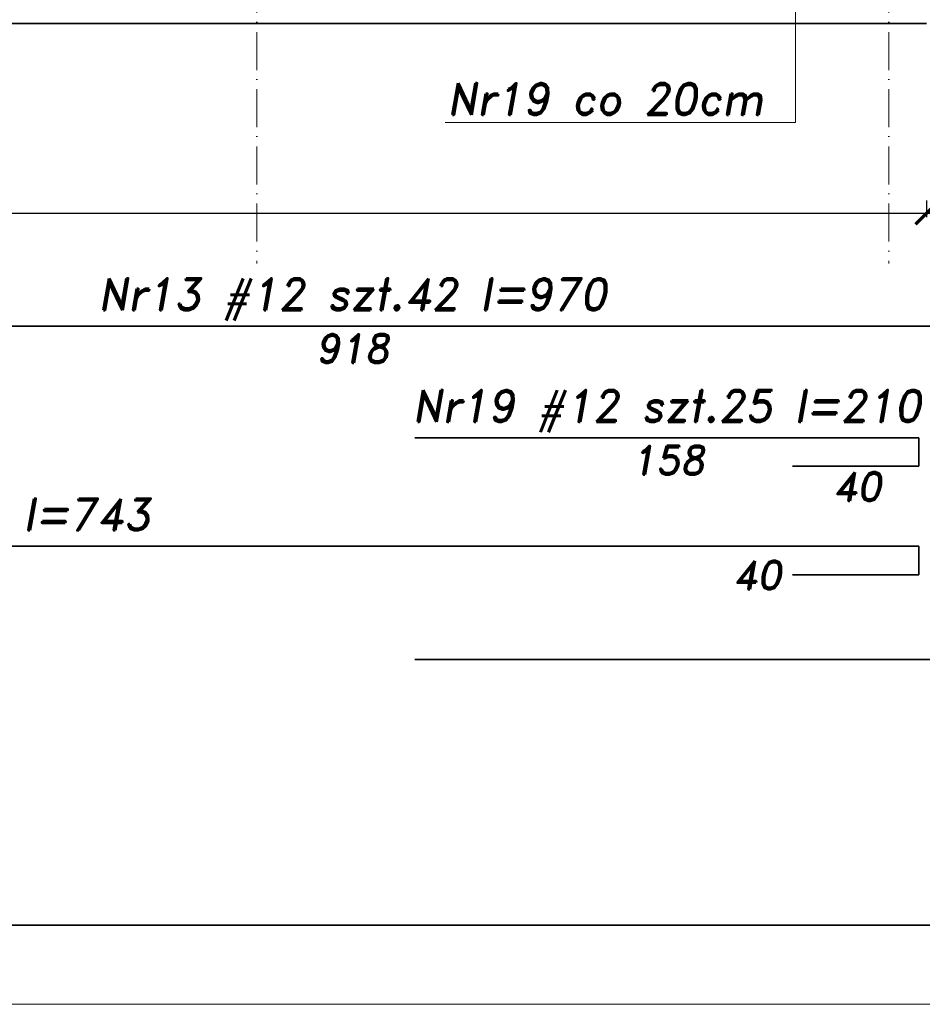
# Model space of a CAD drawing. Header units: millimetres. Extents: x 295948 to 312016, y 6878 to 18016.
# Tile 208 of 252: x 309334 to 309619, y 13742 to 14053. Entities that reach past the tile are written whole.
import ezdxf

# ---------------------------------------------------------------- set-up
doc = ezdxf.new("R2010")
doc.units = ezdxf.units.MM
doc.linetypes.add('ACAD_ISO10W100', pattern=[18, 12, -3, 0, -3])
for name, color, linetype, lineweight in [('konstrukcja', 3, 'Continuous', 35), ('konstrukcja wymiary', 1, 'Continuous', 13), ('opisy', 2, 'Continuous', 18), ('osie', 5, 'ACAD_ISO10W100', 13), ('zbrojenie płyty', 141, 'Continuous', 35)]:
    doc.layers.add(name, color=color, linetype=linetype, lineweight=lineweight)
doc.styles.add('KONSTRUKCJA', font='romand.shx', dxfattribs={"oblique": 10})
doc.styles.get("Standard").update_dxf_attribs({"font": 'romand.shx', "oblique": 10})
doc.dimstyles.new('150', dxfattribs={"dimtxt": 10, "dimasz": 7, "dimexe": 1.25, "dimexo": 0.625, "dimgap": 3, "dimtad": 1, "dimdec": 0, "dimrnd": 0.5, "dimtxsty": 'KONSTRUKCJA', "dimblk": 'ARCHTICK', "dimcen": 2.5, "dimadec": 0, "dimazin": 0, "dimtfac": 1, "dimtdec": 0, "dimtix": 1, "dimtmove": 0, "dimatfit": 3, "dimfxl": 4, "dimfxlon": 1, "dimarcsym": 0})

# ---------------------------------------------------------------- blocks, each defined once
blk = doc.blocks.new('_ArchTick')
at = {"color": 0, "linetype": 'ByBlock', "lineweight": 13, "const_width": 0.15}
blk.add_lwpolyline([(-0.5, -0.5), (0.5, 0.5)], dxfattribs=at)
blk = doc.blocks.new('*D929')
at = {"layer": 'Defpoints', "color": 0, "transparency": 16777216}
for p in [(308976.63, 14052.22), (309620.63, 14052.22), (309620.63, 13992.22)]:
    blk.add_point(p, dxfattribs=at)
at = {"layer": 'konstrukcja wymiary', "color": 0, "lineweight": -2, "transparency": 16777216}
for p, q in [((308976.63, 13996.22), (308976.63, 13990.97)), ((309620.63, 13996.22), (309620.63, 13990.97)), ((308976.63, 13992.22), (309620.63, 13992.22))]:
    blk.add_line(p, q, dxfattribs=at)
at = {"layer": 'konstrukcja wymiary', "color": 0, "lineweight": -2, "transparency": 16777216, "xscale": 7, "yscale": 7, "zscale": 7, "rotation": 180}
blk.add_blockref('_ArchTick', (308976.63, 13992.22), dxfattribs=at)
at = {"layer": 'konstrukcja wymiary', "color": 0, "lineweight": -2, "transparency": 16777216, "xscale": 7, "yscale": 7, "zscale": 7}
blk.add_blockref('_ArchTick', (309620.63, 13992.22), dxfattribs=at)
at = {"layer": 'konstrukcja wymiary', "color": 0, "transparency": 16777216, "insert": (309298.63, 14000.22), "char_height": 10, "attachment_point": 5, "style": 'KONSTRUKCJA'}
blk.add_mtext('644', dxfattribs=at)
blk = doc.blocks.new('*D930')
at = {"layer": 'Defpoints', "color": 0, "transparency": 16777216}
for p in [(310116.63, 14112.22), (309620.63, 14052.22), (310116.63, 13992.22)]:
    blk.add_point(p, dxfattribs=at)
at = {"layer": 'konstrukcja wymiary', "color": 0, "lineweight": -2, "transparency": 16777216}
for p, q in [((309620.63, 13996.22), (309620.63, 13990.97)), ((310116.63, 13996.22), (310116.63, 13990.97)), ((309620.63, 13992.22), (310116.63, 13992.22))]:
    blk.add_line(p, q, dxfattribs=at)
at = {"layer": 'konstrukcja wymiary', "color": 0, "lineweight": -2, "transparency": 16777216, "xscale": 7, "yscale": 7, "zscale": 7, "rotation": 180}
blk.add_blockref('_ArchTick', (309620.63, 13992.22), dxfattribs=at)
at = {"layer": 'konstrukcja wymiary', "color": 0, "lineweight": -2, "transparency": 16777216, "xscale": 7, "yscale": 7, "zscale": 7}
blk.add_blockref('_ArchTick', (310116.63, 13992.22), dxfattribs=at)
at = {"layer": 'konstrukcja wymiary', "color": 0, "transparency": 16777216, "insert": (309868.63, 14000.22), "char_height": 10, "attachment_point": 5, "style": 'KONSTRUKCJA'}
blk.add_mtext('496', dxfattribs=at)

msp = doc.modelspace()

# ---------------------------------------------------------------- linework, layer by layer
at = {"layer": 'konstrukcja'}
msp.add_line((309620.631, 14052.224), (308976.631, 14052.224), dxfattribs=at)
msp.add_lwpolyline([(311991.285, 15816.794), (311991.285, 13766.794), (306291.285, 13766.794), (306291.285, 15816.794)], close=True, dxfattribs=at)
at = {"layer": 'konstrukcja wymiary'}
for q in [(309579.159, 14153.224), (309468.263, 14020.919)]:
    msp.add_line((309579.159, 14020.919), q, dxfattribs=at)
msp.add_lwpolyline([(312016.285, 15841.794), (312016.285, 13741.794), (306266.285, 13741.794), (306266.285, 15841.794)], close=True, dxfattribs=at)
at = {"layer": 'osie'}
for p, q in [((309408.631, 15606.148), (309408.631, 13976.332)), ((309608.631, 15606.148), (309608.631, 13976.332))]:
    msp.add_line(p, q, dxfattribs=at)
at = {"layer": 'zbrojenie płyty'}
for p, q in [((308979.131, 13956.508), (309898.631, 13956.508)), ((309618.131, 13921.154), (309458.631, 13921.154)), ((309618.131, 13921.154), (309618.131, 13912.154)), ((309618.131, 13912.154), (309578.131, 13912.154)), ((308979.131, 13886.772), (309618.131, 13886.772)), ((309618.131, 13886.772), (309618.131, 13877.772)), ((309618.131, 13877.772), (309578.131, 13877.772)), ((309458.631, 13850.968), (310278.631, 13850.968))]:
    msp.add_line(p, q, dxfattribs=at)

# ---------------------------------------------------------------- texts
at = {"layer": 'opisy', "attachment_point": 5}
for s, insert, char_height, width in [('Nr19 co 20cm', (309518.952, 14028.365), 10, 231.49388), ('Nr13 #12 szt.42 l=970', (309438.881, 13964.91), 9.99999, 253.11941), ('918', (309438.881, 13949.396), 9, 253.11941), ('Nr19 #12 szt.25 l=210', (309538.381, 13929.556), 9.99999, 253.11941), ('158', (309538.751, 13914.042), 9, 253.11941), ('40', (309598.639, 13905.703), 9, 253.11941), ('Nr17 #12 szt.7 l=743', (309298.631, 13895.173), 9.99999, 253.11941), ('40', (309566.986, 13877.657), 9, 253.11941)]:
    msp.add_mtext(s, dxfattribs=dict(at, insert=insert, char_height=char_height, width=width))

# ---------------------------------------------------------------- dimensions: what is measured, and where the dimension line sits
at = {"layer": 'konstrukcja wymiary'}
dim = msp.add_linear_dim(base=(310116.631, 13992.224), p1=(309620.631, 14052.224), p2=(310116.631, 14112.224), dimstyle='150', override={"dimtmove": 1}, dxfattribs=at)
dim.commit()
dim.dimension.update_dxf_attribs({"geometry": '*D930', "text_midpoint": (309868.631, 14000.224)})
dim = msp.add_linear_dim(base=(309620.631, 13992.224), p1=(308976.631, 14052.224), p2=(309620.631, 14052.224), dimstyle='150', dxfattribs=at)
dim.commit()
dim.dimension.update_dxf_attribs({"geometry": '*D929', "text_midpoint": (309298.631, 14000.224)})

doc.saveas('drawing.dxf')
